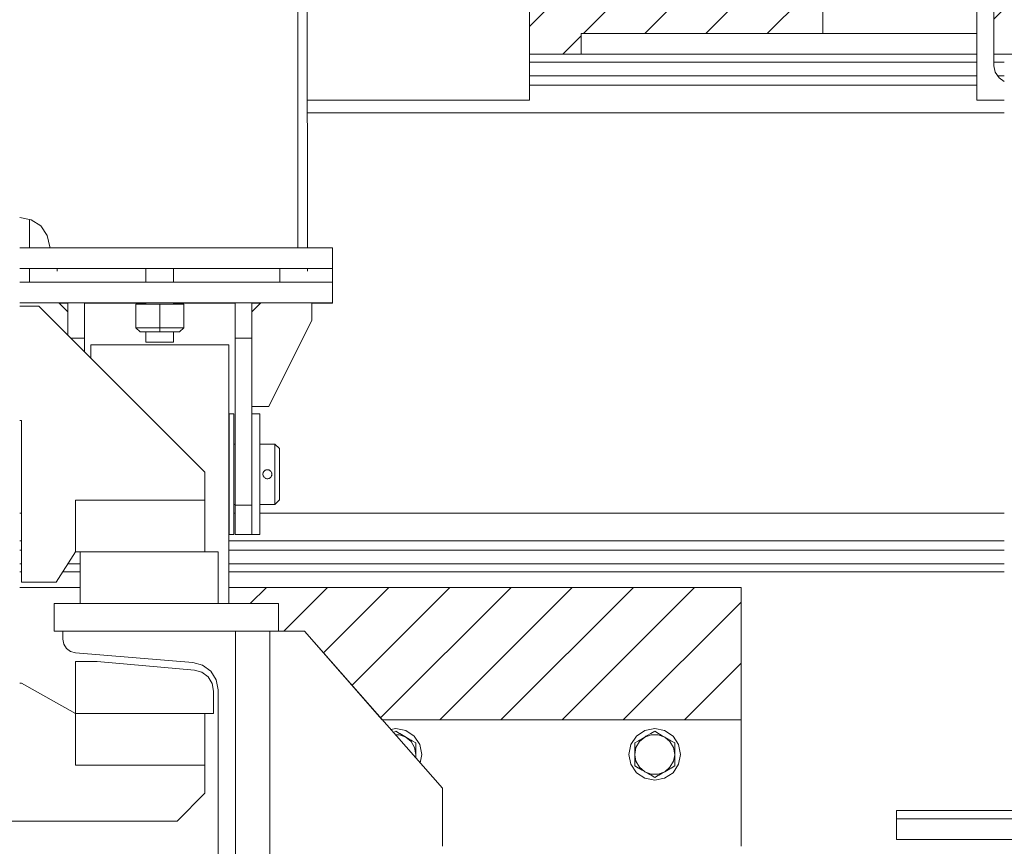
# Model space of a CAD drawing. Header units: millimetres. Extents: x 53056 to 116131, y -669674 to -625124.
# Tile 200 of 256: x 64347 to 64918, y -635462 to -634983. Entities that reach past the tile are written whole.
import ezdxf

# ---------------------------------------------------------------- set-up
doc = ezdxf.new("R2010")
doc.units = ezdxf.units.MM
doc.header["$MEASUREMENT"] = 0
doc.linetypes.add('DGN Style 1', pattern=[536.1990872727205, 0.8921781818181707, -535.3069090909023])
for name, color, linetype, lineweight in [('Main Cradle', 7, 'Continuous', 0), ('Main Cradle Blocks', 7, 'Continuous', 0), ('Main Cradle Tower', 7, 'Continuous', 0), ('Main Cradle Tower Rail Frame', 7, 'Continuous', 0), ('Side Cradle Blocks', 7, 'Continuous', 0), ('Side Cradle Stbd', 7, 'Continuous', 0)]:
    doc.layers.add(name, color=color, linetype=linetype, lineweight=lineweight)

# ---------------------------------------------------------------- blocks, each defined once
blk = doc.blocks.new('*U55')
at = {"linetype": 'Continuous', "lineweight": 0}
h = blk.add_hatch(dxfattribs=at)
h.set_pattern_fill('HATCH', color=30, style=0, pattern_type=2)
h.set_pattern_definition([(45, (-20076.079702, 12512.32841), (-17.71895608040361, 17.71895608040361), [])])
h.paths.add_polyline_path([(-19951.32213600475, 12469.45638980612), (-19951.32213600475, 12396.1757699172), (-19951.32210511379, 12396.1757699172), (-19921.46368873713, 12396.1757699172), (-19921.4639976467, 12408.1757699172), (-19781.32213600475, 12408.1757699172), (-19781.32213600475, 12408.17580080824), (-19781.32213600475, 12546.1757699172), (-20238.67341209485, 12546.1757699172), (-20238.59074275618, 12469.4565320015), (-20238.59074260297, 12469.45638980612)])
h = blk.add_hatch(dxfattribs=at)
h.set_pattern_fill('HATCH', color=30, style=0, pattern_type=2)
h.set_pattern_definition([(45, (-19347.346828, 12444.568204), (-17.71895608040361, 17.71895608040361), [])])
h.paths.add_polyline_path([(-19283.7467942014, 12396.1757699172), (-19283.7467942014, 12396.17580080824), (-19283.7467942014, 12408.1757699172), (-19227.18058327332, 12408.1757699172), (-19227.18058327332, 12408.17580080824), (-19227.18058327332, 12469.45638980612), (-19227.18058327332, 12546.1757699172), (-19682.18058327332, 12546.1757699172), (-19682.18058327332, 12469.45638980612), (-19682.18058327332, 12396.1757699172), (-19676.1805832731, 12396.1757699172), (-19604.96368873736, 12396.1757699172), (-19604.96368873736, 12396.17580080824), (-19604.96368873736, 12406.1757699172), (-19304.96368873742, 12406.1757699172), (-19304.96368873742, 12396.17580080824), (-19304.96368873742, 12396.1757699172)])
h = blk.add_hatch(dxfattribs=at)
h.set_pattern_fill('HATCH', color=30, style=0, pattern_type=2)
h.set_pattern_definition([(45, (-19948.192229, 12042.240661), (-17.71895608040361, 17.71895608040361), [])])
h.paths.add_polyline_path([(-20096.72273458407, 12077.69492971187), (-20096.72270369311, 12061.69492971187), (-20081.72273458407, 12061.69492971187), (-20036.59147791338, 12010.35817203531), (-19828.75592507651, 12010.35817203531), (-19828.75592507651, 12087.07755214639), (-20125.54270379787, 12087.07755214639), (-20125.54270379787, 12083.40396477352), (-20125.54270379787, 12077.69492971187)])
at = {"color": 30, "linetype": 'Continuous', "lineweight": 0, "flags": 128}
for points in [[(-19951.32213600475, 12469.45638980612), (-19951.32213600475, 12396.1757699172), (-19951.32210511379, 12396.1757699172), (-19921.46368873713, 12396.1757699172), (-19921.4639976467, 12408.1757699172), (-19781.32213600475, 12408.1757699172), (-19781.32213600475, 12408.17580080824), (-19781.32213600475, 12546.1757699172), (-20238.67341209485, 12546.1757699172), (-20238.59074275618, 12469.4565320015), (-20238.59074260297, 12469.45638980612), (-19951.32213600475, 12469.45638980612)], [(-19283.7467942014, 12396.1757699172), (-19283.7467942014, 12396.17580080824), (-19283.7467942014, 12408.1757699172), (-19227.18058327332, 12408.1757699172), (-19227.18058327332, 12408.17580080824), (-19227.18058327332, 12469.45638980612), (-19227.18058327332, 12546.1757699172), (-19682.18058327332, 12546.1757699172), (-19682.18058327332, 12469.45638980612), (-19682.18058327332, 12396.1757699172), (-19676.1805832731, 12396.1757699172), (-19604.96368873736, 12396.1757699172), (-19604.96368873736, 12396.17580080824), (-19604.96368873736, 12406.1757699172), (-19304.96368873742, 12406.1757699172), (-19304.96368873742, 12396.17580080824), (-19304.96368873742, 12396.1757699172), (-19283.7467942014, 12396.1757699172)], [(-20096.72273458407, 12077.69492971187), (-20096.72270369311, 12061.69492971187), (-20081.72273458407, 12061.69492971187), (-20036.59147791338, 12010.35817203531), (-19828.75592507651, 12010.35817203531), (-19828.75592507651, 12087.07755214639), (-20125.54270379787, 12087.07755214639), (-20125.54270379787, 12083.40396477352), (-20125.54270379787, 12077.69492971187), (-20096.72273458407, 12077.69492971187)]]:
    blk.add_lwpolyline(points, close=True, dxfattribs=at)
at = {"layer": 'Main Cradle', "color": 7, "linetype": 'Continuous', "lineweight": 0}
for p, q in [((-19738.65888632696, 11957.64660897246), (-19738.65951415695, 11952.97758303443)), ((-19738.65951416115, 11940.97755214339), (-19738.65951416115, 11952.97755214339)), ((-19738.65885543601, 11952.97758303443), (-19738.65885543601, 11957.87633785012)), ((-19738.65592507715, 11940.97755214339), (-19738.65592507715, 11952.97755214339))]:
    blk.add_line(p, q, dxfattribs=at)
at = {"layer": 'Main Cradle', "color": 7, "linetype": 'Continuous', "lineweight": 0, "flags": 128}
for points in [[(-19598.65592507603, 11952.97755214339), (-19738.65592507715, 11952.97755214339), (-19738.65951416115, 11952.97755214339), (-19738.65951416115, 11952.97755214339)], [(-19598.65885543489, 11957.87633785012), (-19738.65885543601, 11957.87633785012), (-19738.65885547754, 11957.87602894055)], [(-19598.65627257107, 11940.97755214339), (-19738.65592507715, 11940.97755214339), (-19738.65951416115, 11940.97755214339), (-19738.65951416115, 11940.97755214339)]]:
    blk.add_lwpolyline(points, dxfattribs=at)
at = {"layer": 'Main Cradle Blocks', "color": 7, "linetype": 'Continuous', "lineweight": 0}
for p, q in [((-20211.72276547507, 12087.07755214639), (-20246.72270369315, 12087.07755214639)), ((-19828.75592507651, 12087.07755214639), (-20125.54267290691, 12087.07755214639)), ((-19828.75592507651, 12010.35820292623), (-19828.75592507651, 12087.07755214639)), ((-19828.75592507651, 12010.35817203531), (-20036.59147791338, 12010.35817203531)), ((-19828.75592507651, 12010.35817203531), (-19828.75592507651, 11937.07758303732)), ((-20031.68386965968, 12004.77576764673), (-20028.75592507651, 12005.35817203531)), ((-19873.01567359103, 12004.21636502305), (-19878.75592507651, 12005.35817203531)), ((-20030.09011815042, 12002.96287530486), (-20028.75592507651, 12003.73317203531)), ((-20030.09011815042, 12002.96287530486), (-20028.75592507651, 12003.73317203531)), ((-20028.75592507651, 12003.73317203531), (-20026.59788199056, 12002.48722527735)), ((-20028.75592507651, 12003.73317203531), (-20026.59788199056, 12002.48722527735)), ((-20022.96438018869, 12000.38942203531), (-20019.89837671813, 11997.82220618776)), ((-19884.54746996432, 12000.38942203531), (-19887.6134734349, 11997.82220618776)), ((-19878.75592507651, 12003.73317203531), (-19880.91396816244, 12002.48722527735)), ((-19878.75592507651, 12003.73317203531), (-19880.91396816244, 12002.48722527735)), ((-19876.61957636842, 12002.49975053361), (-19878.75592507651, 12003.73317203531)), ((-19876.61957636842, 12002.49975053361), (-19878.75592507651, 12003.73317203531)), ((-19872.9643801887, 12000.38942203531), (-19876.72065606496, 12001.76105100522)), ((-20019.30918400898, 11998.27909353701), (-20017.17283530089, 11997.04567203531)), ((-20019.30918400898, 11998.27909353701), (-20017.17283530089, 11997.04567203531)), ((-20017.17283530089, 11994.68896405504), (-20017.17283530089, 11997.04567203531)), ((-20017.17283530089, 11994.68896405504), (-20017.17283530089, 11997.04567203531)), ((-19888.20266614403, 11998.27909353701), (-19890.33901485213, 11997.04567203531)), ((-19888.20266614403, 11998.27909353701), (-19890.33901485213, 11997.04567203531)), ((-19890.33901485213, 11994.68896405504), (-19890.33901485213, 11997.04567203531)), ((-19890.33901485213, 11994.68896405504), (-19890.33901485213, 11997.04567203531)), ((-19867.17283530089, 11997.04567203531), (-19869.33087838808, 11998.29161879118)), ((-19867.17283530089, 11997.04567203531), (-19869.33087838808, 11998.29161879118)), ((-19867.17283530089, 11990.35817203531), (-19867.86310770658, 11994.29701685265)), ((-20017.17283530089, 11990.1272822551), (-20017.45824801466, 11988.59412302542)), ((-20017.17283530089, 11988.26946606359), (-20017.17283530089, 11990.1272822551)), ((-19890.33901485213, 11990.1272822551), (-19889.64874244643, 11986.41932721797)), ((-19867.17283530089, 11992.73225759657), (-19867.17283530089, 11990.35817203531)), ((-19867.17283530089, 11992.73225759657), (-19867.17283530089, 11990.35817203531)), ((-19890.33901485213, 11985.3917636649), (-19890.33901485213, 11983.67067203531)), ((-19890.33901485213, 11985.3917636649), (-19890.33901485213, 11983.67067203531)), ((-19890.33901485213, 11983.67067203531), (-19888.18097176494, 11982.42472527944)), ((-19890.33901485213, 11983.67067203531), (-19888.18097176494, 11982.42472527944)), ((-19888.03899869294, 11982.34275708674), (-19888.18097176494, 11982.42472527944)), ((-19888.03899869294, 11982.34275708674), (-19888.18097176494, 11982.42472527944)), ((-19872.9643801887, 11980.32692203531), (-19869.89837671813, 11982.89413788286)), ((-19869.30918400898, 11982.43725053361), (-19869.96458962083, 11982.05885192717)), ((-19869.30918400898, 11982.43725053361), (-19869.96458962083, 11982.05885192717)), ((-19869.30918400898, 11982.43725053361), (-19867.17283530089, 11983.67067203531)), ((-19869.30918400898, 11982.43725053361), (-19867.17283530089, 11983.67067203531)), ((-19867.17283530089, 11983.67067203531), (-19867.17283530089, 11985.3917636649)), ((-19867.17283530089, 11983.67067203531), (-19867.17283530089, 11985.3917636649)), ((-19880.8922737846, 11978.21659353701), (-19878.75592507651, 11976.98317203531)), ((-19880.8922737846, 11978.21659353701), (-19878.75592507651, 11976.98317203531)), ((-19878.75592507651, 11976.98317203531), (-19876.59788199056, 11978.22911879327)), ((-19878.75592507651, 11976.98317203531), (-19876.59788199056, 11978.22911879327)), ((-19872.9643801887, 11980.32692203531), (-19876.72065606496, 11978.9552930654))]:
    blk.add_line(p, q, dxfattribs=at)
at = {"layer": 'Main Cradle Blocks', "color": 7, "linetype": 'Continuous', "lineweight": 0, "flags": 128}
for points in [[(-20028.75592507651, 12005.35817203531), (-20023.01567359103, 12004.21636502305), (-20018.14932335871, 12000.96477375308), (-20014.89773208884, 11996.0984235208), (-20013.75592507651, 11990.35817203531), (-20014.72520276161, 11985.48528405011)], [(-19873.01567359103, 12004.21636502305), (-19868.1493233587, 12000.96477375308), (-19864.89773208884, 11996.0984235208), (-19863.75592507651, 11990.35817203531), (-19864.89773208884, 11984.61792054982), (-19868.1493233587, 11979.75157031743), (-19873.01567359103, 11976.49997904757), (-19878.75592507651, 11975.35817203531), (-19884.49617656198, 11976.49997904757), (-19889.3625267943, 11979.75157031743), (-19892.61411806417, 11984.61792054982), (-19893.7559250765, 11990.35817203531), (-19892.61411806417, 11996.0984235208), (-19889.3625267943, 12000.96477375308), (-19884.49617656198, 12004.21636502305), (-19878.75592507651, 12005.35817203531)], [(-20029.03356931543, 12001.76105100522), (-20026.72065606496, 12001.76105100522), (-20022.96438018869, 12000.38942203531)], [(-20026.59788199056, 12002.48722527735), (-20026.45590891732, 12002.40525708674), (-20024.44064238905, 12001.24174241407), (-20023.70620644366, 12000.8177156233), (-20022.96438018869, 12000.38942203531), (-20021.00644351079, 11999.25900676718), (-20019.96458962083, 11998.65749214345), (-20019.30918400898, 11998.27909353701)], [(-20026.59788199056, 12002.48722527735), (-20026.45590891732, 12002.40525708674), (-20024.44064238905, 12001.24174241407), (-20023.70620644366, 12000.8177156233), (-20023.70620644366, 12000.8177156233)], [(-20022.96438018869, 12000.38942203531), (-20022.96438018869, 12000.38942203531), (-20021.00644351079, 11999.25900676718), (-20019.96458962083, 11998.65749214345), (-20019.30918400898, 11998.27909353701)], [(-19888.20266614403, 11998.27909353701), (-19887.54726053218, 11998.65749214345), (-19886.50540664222, 11999.25900676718)], [(-19888.20266614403, 11998.27909353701), (-19887.54726053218, 11998.65749214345), (-19886.50540664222, 11999.25900676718)], [(-19886.50540664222, 11999.25900676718), (-19886.50540664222, 11999.25900676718), (-19884.54746996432, 12000.38942203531), (-19883.80564370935, 12000.8177156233), (-19883.07120776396, 12001.24174241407), (-19881.05594123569, 12002.40525708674), (-19880.91396816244, 12002.48722527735)], [(-19886.50540664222, 11999.25900676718), (-19886.50540664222, 11999.25900676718), (-19884.54746996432, 12000.38942203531), (-19884.54746996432, 12000.38942203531)], [(-19884.54746996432, 12000.38942203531), (-19880.79119408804, 12001.76105100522), (-19876.72065606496, 12001.76105100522)], [(-19883.80564370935, 12000.8177156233), (-19883.80564370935, 12000.8177156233), (-19883.07120776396, 12001.24174241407), (-19881.05594123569, 12002.40525708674), (-19880.91396816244, 12002.48722527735)], [(-19876.61957636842, 12002.49975053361), (-19875.96417075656, 12002.12135192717), (-19874.92231686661, 12001.51983730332), (-19872.9643801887, 12000.38942203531), (-19872.22255393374, 11999.96112844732), (-19871.48811798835, 11999.53710165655), (-19869.47285146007, 11998.37358698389), (-19869.33087838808, 11998.29161879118)], [(-19876.61957636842, 12002.49975053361), (-19875.96417075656, 12002.12135192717), (-19875.96417075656, 12002.12135192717)], [(-19875.96417075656, 12002.12135192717), (-19874.92231686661, 12001.51983730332), (-19872.9643801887, 12000.38942203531)], [(-19872.9643801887, 12000.38942203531), (-19869.89837671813, 11997.82220618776), (-19867.86310770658, 11994.29701685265)], [(-19872.22255393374, 11999.96112844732), (-19872.22255393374, 11999.96112844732), (-19871.48811798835, 11999.53710165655), (-19869.47285146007, 11998.37358698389), (-19869.33087838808, 11998.29161879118)], [(-20019.89837671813, 11997.82220618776), (-20017.86310770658, 11994.29701685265), (-20017.17283530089, 11990.35817203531)], [(-20017.17283530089, 11988.26946606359), (-20017.17283530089, 11990.1272822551), (-20017.17283530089, 11990.35817203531), (-20017.17283530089, 11992.37780137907), (-20017.17283530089, 11994.55140160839), (-20017.17283530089, 11994.68896405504)], [(-20017.17283530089, 11992.37780137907), (-20017.17283530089, 11992.37780137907), (-20017.17283530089, 11994.55140160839), (-20017.17283530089, 11994.68896405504)], [(-19890.33901485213, 11990.35817203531), (-19889.64874244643, 11994.29701685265), (-19887.6134734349, 11997.82220618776)], [(-19890.33901485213, 11994.68896405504), (-19890.33901485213, 11994.55140160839), (-19890.33901485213, 11992.37780137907), (-19890.33901485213, 11990.35817203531), (-19890.33901485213, 11990.1272822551), (-19890.33901485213, 11987.9344735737), (-19890.33901485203, 11986.14774867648), (-19890.33901485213, 11985.3917636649)], [(-19890.33901485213, 11994.68896405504), (-19890.33901485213, 11994.55140160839), (-19890.33901485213, 11992.37780137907), (-19890.33901485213, 11992.37780137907)], [(-19867.17283530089, 11992.73225759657), (-19867.17283530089, 11994.5506673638), (-19867.17283530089, 11994.68896405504), (-19867.17283530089, 11997.04567203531)], [(-19867.17283530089, 11994.68896405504), (-19867.17283530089, 11994.68896405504), (-19867.17283530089, 11997.04567203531)], [(-19867.17283530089, 11992.73225759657), (-19867.17283530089, 11994.5506673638), (-19867.17283530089, 11994.68896405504)], [(-20017.17283530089, 11990.35817203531), (-20017.17283530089, 11990.35817203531), (-20017.17283530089, 11992.37780137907)], [(-19890.33901485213, 11992.37780137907), (-19890.33901485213, 11990.35817203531), (-19890.33901485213, 11990.35817203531)], [(-19890.33901485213, 11990.1272822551), (-19890.33901485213, 11987.9344735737), (-19890.33901485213, 11987.9344735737)], [(-19890.33901485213, 11987.9344735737), (-19890.33901485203, 11986.14774867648), (-19890.33901485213, 11985.3917636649)], [(-19867.17283530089, 11990.1272822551), (-19867.86310770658, 11986.41932721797), (-19869.89837671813, 11982.89413788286)], [(-19867.17283530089, 11990.35817203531), (-19867.17283530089, 11990.1272822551), (-19867.17283530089, 11987.77890698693), (-19867.17283530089, 11986.1495671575), (-19867.17283530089, 11985.3917636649)], [(-19867.17283530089, 11990.1272822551), (-19867.17283530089, 11990.1272822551), (-19867.17283530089, 11987.77890698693), (-19867.17283530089, 11986.1495671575), (-19867.17283530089, 11985.3917636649)], [(-19884.9176275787, 11980.54063263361), (-19887.6134734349, 11982.89413788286), (-19889.64874244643, 11986.41932721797)], [(-19888.03899869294, 11982.34275708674), (-19886.02373216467, 11981.17924241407), (-19885.28929621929, 11980.7552156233), (-19884.9176275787, 11980.54063263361), (-19884.54746996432, 11980.32692203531), (-19882.58953328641, 11979.19650676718), (-19881.54767939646, 11978.59499214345), (-19880.8922737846, 11978.21659353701)], [(-19888.03899869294, 11982.34275708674), (-19886.02373216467, 11981.17924241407), (-19885.28929621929, 11980.7552156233), (-19884.9176275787, 11980.54063263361), (-19884.9176275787, 11980.54063263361)], [(-19876.59788199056, 11978.22911879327), (-19876.45590891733, 11978.31108698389), (-19874.44064238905, 11979.47460165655), (-19873.70620644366, 11979.89862844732), (-19872.9643801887, 11980.32692203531), (-19871.00644351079, 11981.45733730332), (-19869.96458962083, 11982.05885192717)], [(-19872.9643801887, 11980.32692203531), (-19872.9643801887, 11980.32692203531), (-19871.00644351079, 11981.45733730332), (-19869.96458962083, 11982.05885192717)], [(-19884.54746996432, 11980.32692203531), (-19880.79119408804, 11978.9552930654), (-19876.72065606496, 11978.9552930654)], [(-19884.54746996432, 11980.32692203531), (-19884.54746996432, 11980.32692203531), (-19882.58953328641, 11979.19650676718), (-19882.58953328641, 11979.19650676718)], [(-19882.58953328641, 11979.19650676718), (-19881.54767939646, 11978.59499214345), (-19880.8922737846, 11978.21659353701)], [(-19876.59788199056, 11978.22911879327), (-19876.45590891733, 11978.31108698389), (-19874.44064238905, 11979.47460165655), (-19873.70620644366, 11979.89862844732), (-19873.70620644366, 11979.89862844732)]]:
    blk.add_lwpolyline(points, dxfattribs=at)
at = {"layer": 'Main Cradle Tower', "color": 7, "linetype": 'Continuous', "lineweight": 0}
for p, q in [((-20080.0463404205, 12283.98510734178), (-20080.0636289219, 12436.10056555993)), ((-20241.04174638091, 12300.37786411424), (-20241.04207071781, 12283.98510734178)), ((-20072.29270379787, 12283.98507645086), (-20126.79270379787, 12283.98507645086)), ((-20072.29270379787, 12283.98507645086), (-20065.54270379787, 12283.98507645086)), ((-20246.72270369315, 12271.98507645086), (-20199.29270379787, 12271.98507645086)), ((-20241.0423081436, 12271.98504555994), (-20241.04246642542, 12263.98510734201)), ((-20225.04478824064, 12270.32802118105), (-20225.04497656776, 12271.98504555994)), ((-20173.53921852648, 12271.98504555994), (-20173.5398696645, 12263.98510734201)), ((-20157.54348453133, 12263.98510734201), (-20157.54366390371, 12271.98504555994)), ((-20096.04230814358, 12271.98504555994), (-20096.0424664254, 12263.98510734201)), ((-20080.0447882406, 12270.32802099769), (-20080.04497656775, 12271.98504555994)), ((-20065.54270379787, 12263.98510739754), (-20065.54270379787, 12271.98501344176)), ((-20246.72270369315, 12263.98507645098), (-20065.54270379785, 12263.98507645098)), ((-20065.54270379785, 12251.98507778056), (-20065.54270379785, 12263.98507645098)), ((-20065.54270379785, 12251.98507778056), (-20246.72270369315, 12251.98507778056)), ((-20246.72270369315, 12251.9262371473), (-20241.0427359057, 12251.9262371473)), ((-20241.04273534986, 12251.95433032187), (-20241.54270379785, 12251.95551349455)), ((-20241.04267853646, 12251.9262371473), (-20240.43359643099, 12251.9262371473)), ((-20240.43353464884, 12251.9262371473), (-20238.69907104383, 12251.9262371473)), ((-20238.69901757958, 12251.9262371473), (-20236.1041656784, 12251.9262371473)), ((-20236.10335773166, 12251.9262371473), (-20233.04178911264, 12251.9262371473)), ((-20229.98125983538, 12251.95179898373), (-20233.04209874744, 12251.95151238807)), ((-20233.04173589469, 12251.9262371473), (-20229.98125504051, 12251.9262371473)), ((-20229.78989462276, 12251.9518169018), (-20229.98120313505, 12251.95179898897)), ((-20229.98120163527, 12251.9262371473), (-20227.3863817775, 12251.9262371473)), ((-20227.38617601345, 12251.95257293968), (-20229.78989462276, 12251.9518169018)), ((-20227.03229615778, 12251.95268424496), (-20227.38581658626, 12251.95257305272)), ((-20227.38581514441, 12251.9262371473), (-20225.65187198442, 12251.9262371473)), ((-20225.65179638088, 12251.95365679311), (-20227.03229615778, 12251.95268424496)), ((-20225.65163277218, 12251.9262371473), (-20225.04272759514, 12251.9262371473)), ((-20224.54270379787, 12251.95551349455), (-20225.04266910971, 12251.9543303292)), ((-20224.00206655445, 12251.92580028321), (-20224.00206655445, 12251.9262371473)), ((-20223.93847497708, 12251.8626892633), (-20218.91773468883, 12251.8626892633)), ((-20218.91770379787, 12233.45655488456), (-20218.91770379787, 12251.96537395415)), ((-20209.16767290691, 12251.8626892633), (-20173.54088761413, 12251.8626892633)), ((-20179.3991102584, 12251.20611623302), (-20173.54094054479, 12251.20770832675)), ((-20179.3991102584, 12251.19861552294), (-20179.3991102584, 12251.20611623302)), ((-20165.54270379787, 12251.1948188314), (-20179.3991102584, 12251.19858463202)), ((-20179.3991102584, 12237.59858613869), (-20179.3991102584, 12251.19858463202)), ((-20173.54270379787, 12251.20235043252), (-20173.53981459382, 12251.20235726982)), ((-20173.54085008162, 12251.93961760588), (-20173.54091008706, 12251.20238556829)), ((-20151.68629733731, 12251.19858463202), (-20165.54270379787, 12251.1948188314)), ((-20165.54270379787, 12251.1948188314), (-20165.54270379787, 12237.59482033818)), ((-20157.54270379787, 12251.20235043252), (-20157.54385396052, 12251.20235315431)), ((-20157.54319792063, 12251.20238249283), (-20157.54321445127, 12251.93964275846)), ((-20157.54318173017, 12251.8626892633), (-20121.91773468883, 12251.8626892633)), ((-20157.54316714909, 12251.20770797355), (-20151.6862973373, 12251.20611623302)), ((-20151.6862973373, 12251.20611623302), (-20151.68629733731, 12251.19858463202)), ((-20151.68629733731, 12251.19858463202), (-20151.68629733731, 12237.59858613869)), ((-20121.91770379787, 12251.96506504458), (-20112.16770379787, 12251.96506504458)), ((-20112.16767290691, 12251.8626892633), (-20107.14693261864, 12251.8626892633)), ((-20107.08334104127, 12251.9262371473), (-20107.08334104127, 12251.92592823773)), ((-20096.54270379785, 12251.95551349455), (-20096.04273534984, 12251.95433032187)), ((-20095.43359643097, 12251.9262371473), (-20096.04267853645, 12251.9262371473)), ((-20093.69907104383, 12251.9262371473), (-20095.43353464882, 12251.9262371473)), ((-20091.1041656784, 12251.9262371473), (-20093.69901757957, 12251.9262371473)), ((-20088.04270379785, 12251.9595146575), (-20091.29551297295, 12251.95921008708)), ((-20088.04178911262, 12251.9262371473), (-20091.10335773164, 12251.9262371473)), ((-20088.04209874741, 12251.95151238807), (-20084.98125983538, 12251.95179898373)), ((-20084.98125504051, 12251.9262371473), (-20088.04173589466, 12251.9262371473)), ((-20082.38638177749, 12251.9262371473), (-20084.98120163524, 12251.9262371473)), ((-20080.65187198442, 12251.9262371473), (-20082.38581514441, 12251.9262371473)), ((-20080.04272759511, 12251.9262371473), (-20080.65163277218, 12251.9262371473)), ((-20080.04266910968, 12251.9543303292), (-20079.54270379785, 12251.95551349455)), ((-20077.3658215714, 12251.8626892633), (-20065.54270379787, 12251.8626892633)), ((-20065.54270379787, 12251.8626892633), (-20065.54270379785, 12251.98507778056)), ((-20077.36585246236, 12241.92616918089), (-20077.36585246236, 12241.92153100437)), ((-20165.54270379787, 12237.59482033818), (-20179.3991102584, 12237.59858613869)), ((-20176.99911025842, 12235.19923866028), (-20179.3991102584, 12237.59858613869)), ((-20176.99911025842, 12235.199675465), (-20176.99911025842, 12235.19923866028)), ((-20176.99911025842, 12235.19923866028), (-20165.54270379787, 12235.19612511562)), ((-20151.68629733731, 12237.59858613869), (-20165.54270379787, 12237.59482033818)), ((-20165.54270379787, 12235.19612511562), (-20165.54270379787, 12237.59482033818)), ((-20154.08629733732, 12235.19923866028), (-20165.54270379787, 12235.19612511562)), ((-20157.54270383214, 12229.16622804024), (-20157.54283908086, 12235.19826837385)), ((-20151.68629733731, 12237.59858613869), (-20154.08629733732, 12235.19923866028)), ((-20154.08629733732, 12235.199675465), (-20154.08629733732, 12235.19923866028)), ((-20216.94622863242, 12231.4850797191), (-20209.16770379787, 12231.4850797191)), ((-20205.54270379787, 12227.69492971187), (-20172.93016850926, 12227.69492971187)), ((-20173.53617704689, 12229.16468357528), (-20172.93376700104, 12229.16325797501)), ((-20172.93370213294, 12229.16325788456), (-20171.19958896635, 12229.16203621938)), ((-20172.93011876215, 12227.69492971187), (-20158.15545540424, 12227.69492971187)), ((-20171.19948926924, 12229.16203617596), (-20168.60419071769, 12229.1612198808)), ((-20168.6040652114, 12229.16121986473), (-20165.54283036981, 12229.16093323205)), ((-20165.54257646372, 12229.16093323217), (-20162.48133276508, 12229.16121986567)), ((-20162.48120536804, 12229.16121988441), (-20159.88591017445, 12229.16203617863)), ((-20158.15170438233, 12229.16325788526), (-20159.88581816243, 12229.16203621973)), ((-20158.15542511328, 12227.69492971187), (-20157.54265592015, 12227.69492971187)), ((-20158.15163631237, 12229.16325798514), (-20157.54923054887, 12229.16468357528)), ((-20157.54263995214, 12227.69492971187), (-20125.54270379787, 12227.69492971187)), ((-20112.16770379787, 12231.4850797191), (-20121.91770379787, 12231.4850797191)), ((-20125.29270379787, 12187.69492583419), (-20122.66770379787, 12187.69492583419)), ((-20112.16767290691, 12187.69492583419), (-20107.54270379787, 12187.69492583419)), ((-20102.36585246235, 12191.92621345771), (-20102.36585246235, 12191.92153709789)), ((-20125.54267290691, 12170.19492777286), (-20125.29273468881, 12170.19492777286)), ((-20125.29270379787, 12170.19492971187), (-20125.29270379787, 12135.19493246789)), ((-20122.66767290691, 12170.19492777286), (-20121.91773468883, 12170.19492777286)), ((-20105.78827065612, 12152.81151385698), (-20105.78907439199, 12152.84111004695)), ((-20105.78386268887, 12152.70329743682), (-20105.59944265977, 12151.74262555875)), ((-20105.59650202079, 12153.69878186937), (-20105.78282982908, 12152.69782218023)), ((-20105.59187518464, 12153.70809943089), (-20105.59018775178, 12153.7111654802)), ((-20105.01837731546, 12154.55428592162), (-20105.01531825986, 12154.5568785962)), ((-20103.21885994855, 12155.32722064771), (-20103.21662099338, 12155.32752030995)), ((-20102.16749282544, 12155.11859135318), (-20103.09152790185, 12155.30565480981)), ((-20102.76689000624, 12155.29472302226), (-20102.74514803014, 12155.29369851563)), ((-20102.1697282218, 12155.11935906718), (-20102.16769487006, 12155.11867844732)), ((-20101.91343032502, 12155.0089590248), (-20101.90854979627, 12155.00546008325)), ((-20101.22641477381, 12154.46991652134), (-20101.22413836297, 12154.46673757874)), ((-20100.74720360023, 12151.70052265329), (-20100.55150646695, 12152.68702353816)), ((-20100.55055306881, 12152.70341463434), (-20100.73778144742, 12153.67649939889)), ((-20100.65178617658, 12153.42971690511), (-20100.62322803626, 12153.34686801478)), ((-20100.55150646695, 12152.68702353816), (-20100.55078377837, 12152.70624865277)), ((-20105.68399260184, 12151.95699304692), (-20105.68665740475, 12151.96458794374)), ((-20105.58315840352, 12151.70226465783), (-20105.13585495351, 12150.98215820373)), ((-20105.29825747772, 12151.17013043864), (-20105.30198386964, 12151.1749131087)), ((-20104.99140633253, 12150.81496665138), (-20104.26908212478, 12150.32039572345)), ((-20104.68252344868, 12150.55929368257), (-20104.71680010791, 12150.58724711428)), ((-20104.26874806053, 12150.32016699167), (-20104.68248720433, 12150.55926412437)), ((-20101.99180140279, 12150.35835776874), (-20101.31544539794, 12150.85088932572)), ((-20101.62136439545, 12150.58191670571), (-20101.6666387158, 12150.55364443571)), ((-20101.31497880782, 12150.85129951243), (-20101.23630369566, 12150.93714217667)), ((-20100.63882484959, 12151.999316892), (-20100.7472432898, 12151.70032257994)), ((-20100.55346925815, 12152.4656739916), (-20100.63882484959, 12151.999316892)), ((-20125.29273468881, 12135.19493165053), (-20125.54267290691, 12135.19493165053)), ((-20121.91773468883, 12135.19493165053), (-20122.66767290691, 12135.19493165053)), ((-20112.16770379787, 12134.83054442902), (-20121.91770379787, 12134.83054442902)), ((-20125.29270379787, 12117.69493358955), (-20122.66770379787, 12117.69493358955)), ((-20121.91770379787, 12117.69390387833), (-20112.16770379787, 12117.69390387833)), ((-20112.16767290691, 12117.69493358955), (-20107.54270379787, 12117.69493358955)), ((-20211.72273458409, 12107.69489882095), (-20211.72273458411, 12077.69496060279)), ((-20214.36015059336, 12044.10298627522), (-20214.36015059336, 12014.10301716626)), ((-20201.82055534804, 12044.10298627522), (-20214.36015059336, 12044.10298627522)), ((-20201.82055534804, 12044.10298627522), (-20145.5053144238, 12039.17604111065)), ((-20135.19028501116, 12031.43833366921), (-20134.36015059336, 12027.01322907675)), ((-20134.36015059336, 12027.01322907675), (-20134.36015059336, 12014.10298627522)), ((-20139.36011970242, 12014.10298627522), (-20134.36015059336, 12014.10298627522))]:
    blk.add_line(p, q, dxfattribs=at)
at = {"layer": 'Main Cradle Tower', "color": 7, "linetype": 'Continuous', "lineweight": 0, "flags": 128}
for points in [[(-20085.54270379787, 12436.10056555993), (-20085.54270379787, 12303.98507645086), (-20085.54270379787, 12283.98510734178)], [(-20229.22273506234, 12283.98510734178), (-20229.23112106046, 12284.52679255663), (-20230.71469142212, 12291.05561774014), (-20234.54139705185, 12296.54951101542), (-20240.15111396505, 12300.20431818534), (-20246.72270369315, 12301.48507043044)], [(-20246.72205851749, 12283.98507645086), (-20199.29270379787, 12283.98507645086), (-20126.79270379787, 12283.98507645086)], [(-20065.54270379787, 12271.98507645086), (-20065.54270379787, 12271.98507645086), (-20065.54270379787, 12283.98507645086), (-20065.54270379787, 12283.98507645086)], [(-20065.54270379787, 12271.98507645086), (-20126.79270379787, 12271.98507645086), (-20199.29270379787, 12271.98507645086)], [(-20139.36015059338, 12137.69496060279), (-20139.36015059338, 12153.89895799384), (-20235.56417887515, 12250.10298627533), (-20246.72270369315, 12250.10298627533)], [(-20241.54270379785, 12251.95551349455), (-20240.8956798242, 12251.95704467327), (-20239.05311143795, 12251.95834274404), (-20236.29551297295, 12251.95921008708), (-20233.04270379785, 12251.9595146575), (-20229.78989462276, 12251.95921008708), (-20227.03229615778, 12251.95834274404), (-20225.18972777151, 12251.95704467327), (-20224.54270379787, 12251.95551349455), (-20224.54270379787, 12251.95582240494)], [(-20240.43373062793, 12251.95365687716), (-20240.8956798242, 12251.95398231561), (-20241.04267596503, 12251.95433018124)], [(-20238.699288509, 12251.95257295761), (-20239.05311143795, 12251.95268424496), (-20240.43361067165, 12251.95365679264)], [(-20236.10418002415, 12251.95179898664), (-20236.29551297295, 12251.9518169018), (-20238.699226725, 12251.95257293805)], [(-20233.04215528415, 12251.95151238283), (-20233.04270379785, 12251.95151233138), (-20236.10366559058, 12251.95179893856)], [(-20225.04273083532, 12251.9543301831), (-20225.18972777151, 12251.95398231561), (-20225.65163446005, 12251.95365690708)], [(-20225.04266591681, 12251.9262371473), (-20224.00206655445, 12251.9262371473), (-20218.91773468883, 12246.84190584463)], [(-20224.00206655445, 12251.9262371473), (-20224.00206655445, 12251.9262371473), (-20224.00206655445, 12251.92580028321)], [(-20209.16770379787, 12251.96506504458), (-20209.16770379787, 12251.96506504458), (-20218.91770379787, 12251.96506504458), (-20218.91770379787, 12251.96506504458)], [(-20209.16770379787, 12223.70655488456), (-20209.16770379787, 12231.4850797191), (-20209.16770379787, 12251.96537395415)], [(-20172.98673259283, 12251.20103472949), (-20173.54270379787, 12251.20235043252), (-20173.54270379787, 12251.20204152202)], [(-20172.98760642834, 12251.94067681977), (-20172.98931991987, 12251.94063985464), (-20172.98950621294, 12251.94063583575), (-20173.53968604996, 12251.93933383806), (-20173.54085010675, 12251.93930869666), (-20173.54054119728, 12251.93930771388)], [(-20157.5435233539, 12251.93933311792), (-20157.54321444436, 12251.939333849), (-20157.54392434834, 12251.93933784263), (-20158.0941044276, 12251.94063984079), (-20158.10462454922, 12251.94069901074), (-20158.1344937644, 12251.940753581), (-20158.15431028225, 12251.94077442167), (-20158.15753196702, 12251.94077780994), (-20159.72433614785, 12251.94188160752), (-20159.75869298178, 12251.94191773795), (-20159.82524010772, 12251.94196457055), (-20159.88796625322, 12251.94199574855), (-20159.89211564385, 12251.94199781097), (-20162.23703401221, 12251.94273535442), (-20162.26674360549, 12251.94275012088), (-20162.36246080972, 12251.94278394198), (-20162.48149795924, 12251.94281277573), (-20162.48439255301, 12251.9428134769), (-20165.25043638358, 12251.94307246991), (-20165.2533836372, 12251.94307318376), (-20165.36748397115, 12251.94309018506), (-20165.50658290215, 12251.94309927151), (-20165.54264354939, 12251.9430987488), (-20165.6262105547, 12251.94309753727), (-20165.76385884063, 12251.94308443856), (-20165.83432854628, 12251.94307164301), (-20165.83737533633, 12251.9430710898), (-20168.60341874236, 12251.94281209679), (-20168.64158214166, 12251.94280516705), (-20168.76226943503, 12251.94277135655), (-20168.85014611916, 12251.94273612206), (-20168.85340715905, 12251.9427348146), (-20171.19832538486, 12251.94199727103), (-20171.19943805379, 12251.94199664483), (-20171.28844298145, 12251.94194655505), (-20171.34875039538, 12251.94189786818), (-20171.36157416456, 12251.94188179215), (-20171.36434561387, 12251.94187831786), (-20172.93114922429, 12251.94077452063), (-20172.96493607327, 12251.94073216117), (-20172.98760642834, 12251.94067681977)], [(-20172.9870796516, 12251.2010355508), (-20172.98585696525, 12251.20100917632), (-20172.96392274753, 12251.20095563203), (-20172.94135009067, 12251.20092733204)], [(-20171.34530968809, 12251.19979028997), (-20172.93374005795, 12251.20090932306), (-20172.94172185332, 12251.20092821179)], [(-20171.34606300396, 12251.1997908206), (-20171.34388895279, 12251.1997880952), (-20171.2855462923, 12251.19974099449), (-20171.23479109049, 12251.19971243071)], [(-20168.78871285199, 12251.19892932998), (-20171.19955804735, 12251.19968760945), (-20171.23639039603, 12251.19971355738)], [(-20168.79092302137, 12251.1989300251), (-20168.75710569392, 12251.19891646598), (-20168.672090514, 12251.19889264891)], [(-20165.75958637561, 12251.19860493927), (-20168.60417125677, 12251.19887128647), (-20168.67701276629, 12251.19889419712)], [(-20165.76135863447, 12251.19860510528), (-20165.7566294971, 12251.1986042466), (-20165.62348070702, 12251.19859157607), (-20165.61565557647, 12251.19859146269)], [(-20165.43210945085, 12251.19859498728), (-20165.54270379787, 12251.19858463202), (-20165.61749395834, 12251.19859163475)], [(-20165.43729514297, 12251.19859450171), (-20165.37321182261, 12251.19859868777), (-20165.34044716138, 12251.19860356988)], [(-20162.40740893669, 12251.19889450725), (-20162.48123633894, 12251.19887128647), (-20165.34320177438, 12251.1986033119)], [(-20162.40967072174, 12251.19889379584), (-20162.36634033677, 12251.19890429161), (-20162.2856259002, 12251.1989328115)], [(-20159.85198862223, 12251.199711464), (-20159.88584954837, 12251.19968760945), (-20162.2903101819, 12251.19893133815)], [(-20159.85300805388, 12251.19971074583), (-20159.82721541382, 12251.19972356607), (-20159.76283660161, 12251.1997688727), (-20159.74728593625, 12251.19978522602)], [(-20158.14522840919, 12251.20092456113), (-20158.15166753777, 12251.20090932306), (-20159.74831124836, 12251.19978450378)], [(-20158.14549912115, 12251.20092392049), (-20158.13505164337, 12251.200934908), (-20158.10615249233, 12251.20098770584), (-20158.09715022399, 12251.20103833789)], [(-20157.54270379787, 12251.20204152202), (-20157.54270379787, 12251.20235043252), (-20158.09768538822, 12251.20103707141)], [(-20121.91770379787, 12251.96537395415), (-20121.91770379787, 12231.4850797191), (-20121.91770379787, 12134.83054442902), (-20121.91770379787, 12125.70627934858), (-20121.91770379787, 12119.76063834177), (-20121.91770379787, 12117.69390387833), (-20121.91770379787, 12117.69390387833)], [(-20112.16770379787, 12251.96537395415), (-20112.16770379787, 12231.4850797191), (-20112.16770379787, 12134.83054442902), (-20112.16770379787, 12130.85435451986)], [(-20112.16767290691, 12191.92624434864), (-20102.36585246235, 12191.92624434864), (-20077.36585246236, 12241.92623825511), (-20077.36585246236, 12251.9262371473), (-20080.04266591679, 12251.9262371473)], [(-20096.04273590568, 12251.9262371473), (-20107.08334104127, 12251.9262371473), (-20112.16767290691, 12246.84190584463)], [(-20107.08334104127, 12251.92592823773), (-20107.08334104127, 12251.9262371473), (-20107.08334104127, 12251.9262371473)], [(-20091.29551297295, 12251.95921008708), (-20094.05311143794, 12251.95834274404), (-20095.8956798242, 12251.95704467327), (-20096.54270379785, 12251.95551349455), (-20096.54270379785, 12251.95582240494)], [(-20096.04267596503, 12251.95433018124), (-20095.8956798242, 12251.95398231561), (-20095.4337306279, 12251.95365687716)], [(-20095.43361067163, 12251.95365679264), (-20094.05311143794, 12251.95268424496), (-20093.699288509, 12251.95257295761)], [(-20093.69922672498, 12251.95257293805), (-20091.29551297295, 12251.9518169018), (-20091.10418002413, 12251.95179898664)], [(-20091.10366559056, 12251.95179893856), (-20088.04270379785, 12251.95151233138), (-20088.04215528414, 12251.95151238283)], [(-20079.54270379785, 12251.95582240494), (-20079.54270379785, 12251.95551349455), (-20080.18972777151, 12251.95704467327), (-20082.03229615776, 12251.95834274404), (-20084.78989462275, 12251.95921008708), (-20088.04270379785, 12251.9595146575)], [(-20084.98120313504, 12251.95179898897), (-20084.78989462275, 12251.9518169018), (-20082.38617601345, 12251.95257293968)], [(-20082.38581658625, 12251.95257305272), (-20082.03229615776, 12251.95268424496), (-20080.65179638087, 12251.95365679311)], [(-20080.65163446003, 12251.95365690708), (-20080.18972777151, 12251.95398231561), (-20080.04273083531, 12251.9543301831)], [(-20112.16767290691, 12191.92153709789), (-20102.36585246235, 12191.92153709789), (-20077.36585246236, 12241.92153100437), (-20077.36585246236, 12241.92153100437)], [(-20173.54221270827, 12235.1982682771), (-20173.54270379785, 12229.1646990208), (-20173.54254631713, 12229.16469864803)], [(-20205.54270379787, 12227.6949294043), (-20205.54270379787, 12221.98589465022), (-20205.54270379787, 12220.08155488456)], [(-20157.54270379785, 12229.1646990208), (-20158.15166753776, 12229.16614013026), (-20159.88584954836, 12229.16736184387), (-20162.48123633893, 12229.16817816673), (-20165.54270379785, 12229.1684648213), (-20168.60417125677, 12229.16817816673), (-20171.19955804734, 12229.16736184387), (-20172.93374005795, 12229.16614013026), (-20173.54270379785, 12229.1646990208)], [(-20125.54270379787, 12227.6949294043), (-20125.54270379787, 12221.98589465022), (-20125.54270379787, 12205.72793830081), (-20125.54270379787, 12181.39618713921), (-20125.54270379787, 12152.69492971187)], [(-20125.29270379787, 12187.69492552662), (-20125.29270379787, 12185.03701462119), (-20125.29270379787, 12177.45531416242), (-20125.29270379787, 12166.10406962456), (-20125.29270379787, 12152.71140508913)], [(-20122.66770379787, 12187.69492552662), (-20122.66770379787, 12185.03701462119), (-20122.66770379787, 12177.45531416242), (-20122.66770379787, 12166.10406962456), (-20122.66770379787, 12152.71140508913)], [(-20107.54270379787, 12187.69492552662), (-20107.54270379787, 12185.03701462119), (-20107.54270379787, 12177.45531416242), (-20107.54270379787, 12166.10406962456), (-20107.54270379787, 12152.71140508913)], [(-20246.72267563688, 12183.81044971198), (-20245.64098693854, 12183.81044971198), (-20245.64098693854, 12090.10298627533), (-20225.64098693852, 12090.10298627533), (-20214.3601704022, 12107.69489882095)], [(-20107.54267290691, 12170.19492777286), (-20098.79270379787, 12170.19492777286), (-20096.16770379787, 12167.56992806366)], [(-20098.79270379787, 12170.19492777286), (-20098.79270379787, 12168.86597216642), (-20098.79270379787, 12165.07512193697), (-20098.79270379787, 12159.39949966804), (-20098.79270379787, 12152.70316740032), (-20098.79270379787, 12146.00558101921), (-20098.79270379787, 12140.32638733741), (-20098.79270379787, 12136.53019211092), (-20098.79270379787, 12135.19493165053)], [(-20096.16770379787, 12167.56992806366), (-20096.16770379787, 12166.44031579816), (-20096.16770379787, 12163.21809310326), (-20096.16770379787, 12158.39381417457), (-20096.16770379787, 12152.70193174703), (-20096.16770379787, 12147.008983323), (-20096.16770379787, 12142.18166869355), (-20096.16770379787, 12138.95490275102), (-20096.16770379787, 12137.81993135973), (-20098.79270379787, 12135.19493165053), (-20107.54267290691, 12135.19493165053)], [(-20125.54270379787, 12152.69492971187), (-20125.54270379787, 12123.99367228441), (-20125.54270379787, 12099.66192112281), (-20125.54270379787, 12083.40396477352), (-20125.54270379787, 12077.69496060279)], [(-20125.29270379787, 12152.71140508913), (-20125.29270379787, 12139.31623232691), (-20125.29270379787, 12127.9578449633), (-20125.29270379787, 12120.36545451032), (-20125.29270379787, 12117.69493358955), (-20125.29270379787, 12117.69493358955)], [(-20122.66770379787, 12152.71140508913), (-20122.66770379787, 12139.31623232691), (-20122.66770379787, 12127.9578449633), (-20122.66770379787, 12120.36545451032), (-20122.66770379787, 12117.69493358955), (-20122.66770379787, 12117.69493358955)], [(-20107.54270379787, 12152.71140508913), (-20107.54270379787, 12139.31623232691), (-20107.54270379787, 12127.9578449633), (-20107.54270379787, 12120.36545451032), (-20107.54270379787, 12117.69493358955), (-20107.54270379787, 12117.69493358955)], [(-20105.78907523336, 12152.84114102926), (-20105.73624393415, 12153.24466738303), (-20105.59645250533, 12153.69904786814), (-20105.5922675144, 12153.70738657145), (-20105.41765802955, 12154.05530051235), (-20105.13484670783, 12154.44122134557), (-20105.0187257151, 12154.5539906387), (-20104.84755768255, 12154.72021810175), (-20104.45473373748, 12154.99092925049), (-20104.16983055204, 12155.12305922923), (-20104.0828670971, 12155.16339040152), (-20103.6261639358, 12155.28773135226), (-20103.21577322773, 12155.32763377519), (-20103.16798355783, 12155.32419096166), (-20102.7439052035, 12155.2936399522), (-20102.35170336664, 12155.19803153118), (-20102.16734568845, 12155.11856156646), (-20101.91395073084, 12155.00933211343), (-20101.5799897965, 12154.79351227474), (-20101.31716726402, 12154.55313401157), (-20101.22686094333, 12154.47053958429), (-20100.97895204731, 12154.15227343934), (-20100.75332081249, 12153.73338588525), (-20100.74445341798, 12153.70704662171), (-20100.62183074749, 12153.34281439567), (-20100.54838545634, 12152.87578339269), (-20100.55052404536, 12152.70326379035), (-20100.55052522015, 12152.70316902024), (-20100.55346925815, 12152.4656739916)], [(-20105.78907519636, 12152.84113966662), (-20105.78907523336, 12152.84114102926), (-20105.78390112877, 12152.70349767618), (-20105.78389939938, 12152.7034886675)], [(-20105.686668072, 12151.96461834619), (-20105.77131890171, 12152.36878083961), (-20105.78388896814, 12152.70317417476), (-20105.78390112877, 12152.70349767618)], [(-20105.56056676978, 12153.75689396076), (-20105.58208678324, 12153.71693908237), (-20105.59095417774, 12153.69059863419), (-20105.60747450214, 12153.64152528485)], [(-20104.91817174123, 12154.62828408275), (-20105.0182403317, 12154.53675149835), (-20105.10854665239, 12154.45414844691), (-20105.59211404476, 12153.70762349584)], [(-20103.21599578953, 12155.32758109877), (-20104.16806190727, 12155.10224412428), (-20104.42145686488, 12154.99300042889), (-20105.01854333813, 12154.55412469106)], [(-20102.74471243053, 12155.2936671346), (-20103.1674240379, 12155.30790143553), (-20103.35871966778, 12155.29411836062)], [(-20101.79270069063, 12154.91396226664), (-20101.88067385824, 12154.97459527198), (-20102.16557704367, 12155.10674228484), (-20102.210630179, 12155.12763933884)], [(-20101.18472560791, 12154.40321699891), (-20101.2005608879, 12154.42482742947), (-20101.31668188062, 12154.53760818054), (-20101.91369452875, 12155.00912976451)], [(-20100.62279287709, 12153.34557543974), (-20100.74314008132, 12153.69093842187), (-20101.22670762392, 12154.47029248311)], [(-20105.68666720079, 12151.96461586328), (-20105.686668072, 12151.96461834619), (-20105.58324937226, 12151.7024111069), (-20105.58324484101, 12151.7024038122)], [(-20105.30200718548, 12151.17494303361), (-20105.51258987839, 12151.5232613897), (-20105.58324937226, 12151.7024111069)], [(-20105.30200514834, 12151.17494041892), (-20105.30200718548, 12151.17494303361), (-20105.02087362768, 12150.84954597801), (-20104.98948403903, 12150.81321420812), (-20104.68248720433, 12150.55926412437), (-20104.68249023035, 12150.55926659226)], [(-20104.26875479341, 12150.3201716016), (-20104.26874806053, 12150.32016699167), (-20104.17017658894, 12150.28346773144), (-20103.89299783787, 12150.18027098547), (-20103.42733094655, 12150.09094624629), (-20103.16754611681, 12150.08518223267), (-20103.02418084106, 12150.08200129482), (-20102.55664027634, 12150.15019366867), (-20102.40349714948, 12150.19178530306), (-20102.16709956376, 12150.28762337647), (-20101.96748423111, 12150.36854953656), (-20101.62133819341, 12150.58193306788), (-20101.62134225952, 12150.58193052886)], [(-20100.77546135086, 12151.62250334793), (-20101.0109436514, 12151.20680499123), (-20101.26224605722, 12150.89761656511), (-20101.31517283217, 12150.85108781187), (-20101.62133819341, 12150.58193306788)], [(-20101.26209065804, 12150.89785673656), (-20100.75215822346, 12151.68596395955), (-20100.77544464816, 12151.62254883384)], [(-20100.77546113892, 12151.62250392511), (-20100.77546135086, 12151.62250334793), (-20100.7472432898, 12151.70032257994), (-20100.74724156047, 12151.70033129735)], [(-20214.36015059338, 12107.69492971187), (-20139.36015059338, 12107.69492971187), (-20139.36015059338, 12137.69492971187), (-20214.36015059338, 12137.69492971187), (-20214.36015059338, 12107.69492971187)], [(-20112.16770379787, 12130.85433813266), (-20112.16770379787, 12127.9578449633), (-20112.16770379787, 12127.10237387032)], [(-20112.16770379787, 12127.10236903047), (-20112.16770379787, 12125.70627934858), (-20112.16770379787, 12122.27994353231)], [(-20112.16770379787, 12122.27993165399), (-20112.16770379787, 12120.36545451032), (-20112.16770379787, 12120.21255879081)], [(-20112.16770379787, 12120.21255784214), (-20112.16770379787, 12119.76063834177), (-20112.16770379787, 12117.69390387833), (-20112.16770379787, 12117.69390387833)], [(-20131.72273458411, 12077.69496060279), (-20131.72273458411, 12107.69492971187), (-20139.36011970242, 12107.69492971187)], [(-20135.19028501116, 12031.43833366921), (-20137.56780304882, 12035.26169368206), (-20141.16939967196, 12037.96339232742), (-20145.5053144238, 12039.17604111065)], [(-20596.25592507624, 12031.69489882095), (-20596.25592507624, 12011.69492971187), (-20518.4952384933, 11951.69492971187), (-20155.56417887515, 11951.69492971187), (-20139.36015059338, 11967.89895799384), (-20139.36015059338, 11984.10295538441)], [(-20214.36018148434, 12014.10300364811), (-20245.64098693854, 12031.69492971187), (-20246.72267563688, 12031.69492971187)], [(-20214.36015059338, 12014.10298627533), (-20139.36015059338, 12014.10298627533), (-20139.36015059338, 11984.10298627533), (-20214.36015059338, 11984.10298627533), (-20214.36015059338, 12014.10298627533)]]:
    blk.add_lwpolyline(points, dxfattribs=at)
at = {"layer": 'Main Cradle Tower Rail Frame', "color": 7, "linetype": 'Continuous', "lineweight": 0}
for p, q in [((-20226.72273458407, 12077.69492971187), (-20096.72273458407, 12077.69492971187)), ((-20226.72273458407, 12061.69492971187), (-20226.72273458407, 12077.69492971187)), ((-20096.72273458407, 12077.69492971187), (-20096.72273458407, 12061.69492971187)), ((-20221.72273458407, 12061.69492971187), (-20226.72273458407, 12061.69492971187)), ((-20221.72273458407, 12057.07755214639), (-20221.72273458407, 12061.69492971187)), ((-20221.72273458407, 12061.69492971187), (-20121.72273458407, 12061.69492971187)), ((-20121.72273458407, 12061.69492971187), (-20121.72273458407, 11761.69492971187)), ((-20096.72273458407, 12061.69492971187), (-20121.72273458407, 12061.69492971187)), ((-20101.72273458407, 11861.69492971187), (-20101.72273458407, 12061.69492971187)), ((-20096.72270369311, 12061.69492971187), (-20081.72273458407, 12061.69492971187)), ((-20081.72273458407, 12061.69492971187), (-20001.72273458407, 11970.69492971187)), ((-20214.36015059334, 12049.10298627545), (-20217.22060254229, 12049.88276794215)), ((-20146.44790256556, 12043.67468399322), (-20214.36015059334, 12049.10298627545)), ((-20131.72273458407, 12027.7255522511), (-20132.82151518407, 12033.55252920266)), ((-20131.72273458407, 11795.66430717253), (-20131.72273458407, 12027.7255522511)), ((-20001.72273458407, 11970.69492971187), (-20001.72273458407, 11937.07758303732))]:
    blk.add_line(p, q, dxfattribs=at)
at = {"layer": 'Main Cradle Tower Rail Frame', "color": 7, "linetype": 'Continuous', "lineweight": 0, "flags": 128}
for points in [[(-20217.22060254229, 12049.88276794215), (-20219.60063080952, 12051.65073577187), (-20221.17334428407, 12054.16406367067), (-20221.72273458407, 12057.07755214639)], [(-20132.82151518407, 12033.55252920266), (-20135.96694213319, 12038.57918500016), (-20140.72699866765, 12042.11512065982), (-20146.44790256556, 12043.67468399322)]]:
    blk.add_lwpolyline(points, dxfattribs=at)
at = {"layer": 'Side Cradle Blocks', "color": 7, "linetype": 'Continuous', "lineweight": 0}
for p, q in [((-19781.32213600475, 12546.1757699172), (-19781.32213600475, 12408.17580080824)), ((-19951.32213600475, 12369.45638980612), (-19951.32213600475, 12469.45638980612)), ((-19692.18058327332, 12369.45638980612), (-19692.18058327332, 12469.45638980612)), ((-19682.18058327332, 12389.45638980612), (-19682.18058327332, 12469.45638980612)), ((-19921.4636918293, 12396.1757699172), (-19951.32210511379, 12396.1757699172)), ((-19682.18058327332, 12396.1757699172), (-19676.18071595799, 12396.1757699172)), ((-19676.18061416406, 12380.33332072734), (-19679.25165108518, 12382.38532199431)), ((-20080.05602366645, 12369.45638980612), (-19951.32213600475, 12369.45638980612)), ((-19676.18061416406, 12369.45638980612), (-19692.18058327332, 12369.45638980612))]:
    blk.add_line(p, q, dxfattribs=at)
at = {"layer": 'Side Cradle Blocks', "color": 7, "linetype": 'Continuous', "lineweight": 0, "flags": 128}
blk.add_lwpolyline([(-19679.25165108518, 12382.38532199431), (-19681.41937859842, 12385.62955548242), (-19682.18058327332, 12389.45638980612)], dxfattribs=at)
at = {"layer": 'Side Cradle Stbd', "color": 7, "linetype": 'Continuous', "lineweight": 0}
for p, q in [((-19692.18061416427, 12408.1757699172), (-19921.4639976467, 12408.1757699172)), ((-19921.46368873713, 12396.1757699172), (-19921.46368873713, 12408.1757699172)), ((-19692.18061416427, 12396.1757699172), (-19921.46368873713, 12396.1757699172)), ((-19692.18061416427, 12391.55839235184), (-19951.32210511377, 12391.55839235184)), ((-19676.18206357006, 12391.55839235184), (-19682.18055238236, 12391.55839235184)), ((-19692.18061416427, 12383.5838264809), (-19951.32210511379, 12383.5838264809)), ((-19676.18934680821, 12383.58382648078), (-19680.05242902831, 12383.58382648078)), ((-19692.18061416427, 12378.15552419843), (-19951.32210511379, 12378.15552419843)), ((-19676.18175643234, 12362.20639245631), (-20080.05519967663, 12362.20639245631)), ((-20245.6410178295, 12130.14514737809), (-20246.72270369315, 12130.14514737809)), ((-20125.29273468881, 12130.14514737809), (-20125.54267290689, 12130.14514737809)), ((-20121.91773468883, 12130.14514737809), (-20122.66767290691, 12130.14514737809)), ((-19676.18062595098, 12130.14514737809), (-20107.54267290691, 12130.14514737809)), ((-20245.6410178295, 12114.19601563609), (-20246.72270369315, 12114.19601563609)), ((-19676.1849651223, 12114.19601563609), (-20125.54267290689, 12114.19601563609)), ((-20245.6410178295, 12108.76771335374), (-20246.72270369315, 12108.76771335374)), ((-19676.18184253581, 12108.76771335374), (-20125.54267290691, 12108.76771335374)), ((-20245.6410178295, 12100.79314748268), (-20246.72270369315, 12100.79314748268)), ((-20245.6410178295, 12096.1757699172), (-20246.72270369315, 12096.1757699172)), ((-20211.72276547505, 12096.1757699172), (-20221.74677682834, 12096.1757699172)), ((-20211.72276547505, 12100.79314748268), (-20218.78588277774, 12100.79314748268)), ((-19676.18292898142, 12100.79314748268), (-20125.54267290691, 12100.79314748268)), ((-19676.18206357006, 12096.1757699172), (-20125.54267290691, 12096.1757699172))]:
    blk.add_line(p, q, dxfattribs=at)

msp = doc.modelspace()

# ---------------------------------------------------------------- block references
at = {"color": 7, "linetype": 'DGN Style 1', "lineweight": 0}
msp.add_blockref('*U55', (84593.95000000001, -647399.3500000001), dxfattribs=at)

doc.saveas('drawing.dxf')
